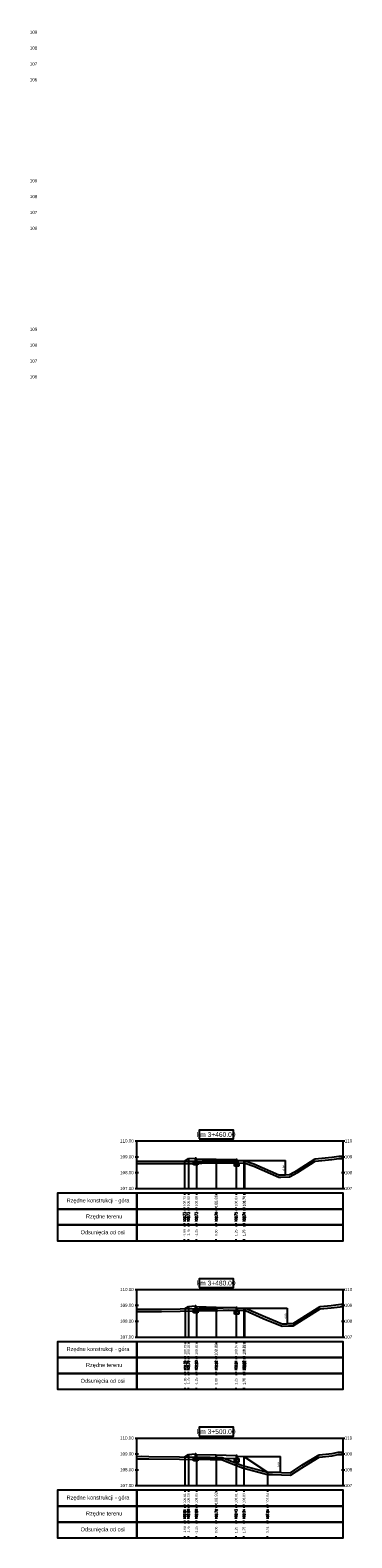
# Model space of a CAD drawing. Extents: x 7537626 to 7538805, y 5722894 to 5725486.
# Tile 76 of 90: x 7538602 to 7538622, y 5725386 to 5725481. Entities that reach past the tile are written whole.
import ezdxf

# ---------------------------------------------------------------- set-up
doc = ezdxf.new("R2010")
doc.units = 0
doc.header["$PDMODE"] = 35
doc.header["$PDSIZE"] = 0.3
for name, color, linetype in [('C-DROGI-PROFILE', 7, 'Continuous'), ('C-DROGI-PROFILE-ETYKIETY', 7, 'Continuous'), ('C-DROGI-PRZEKROJE-ETYKIETY', 7, 'Continuous'), ('C-POPRZECZKA-przekrój', 2, 'Continuous'), ('C-POPRZECZKA-widok', 1, 'Continuous')]:
    doc.layers.add(name, color=color, linetype=linetype)
for name, color, linetype, true_color in [('C-humus', 7, 'Continuous', 0x003df5), ('C-Teren', 7, 'Continuous', 0x005716), ('poprzeczki', 7, 'Continuous', 0x0000d6)]:
    doc.layers.add(name, color=color, linetype=linetype, true_color=true_color)
doc.styles.add('2mm08', font='arial.ttf', dxfattribs={"width": 0.8})
doc.styles.add('opis_50', font='arial.ttf', dxfattribs={"height": 0.125})
doc.styles.get("Standard").update_dxf_attribs({"font": 'arial.ttf'})
doc.dimstyles.new('OPIS_50', dxfattribs={"dimscale": 0.5, "dimtxt": 0.125, "dimasz": 0.25, "dimexe": 0.1, "dimexo": 0.15, "dimgap": 0.1, "dimtad": 1, "dimzin": 0, "dimtxsty": 'opis_50', "dimblk": 'ARCHTICK', "dimcen": 0.15, "dimdle": 0.1, "dimaunit": 2, "dimadec": 4, "dimazin": 0, "dimtfac": 1, "dimtmove": 0, "dimatfit": 3, "dimfxl": 1, "dimarcsym": 0})

# ---------------------------------------------------------------- blocks, each defined once
blk = doc.blocks.new('_ArchTick')
at = {"color": 0, "linetype": 'ByBlock', "const_width": 0.15}
blk.add_lwpolyline([(-0.5, -0.5), (0.5, 0.5)], dxfattribs=at)
blk = doc.blocks.new('*D170')
at = {"layer": 'Defpoints', "color": 0, "transparency": 16777216}
for p in [(7538615.068, 5725409.818), (7538617.273, 5725408.927), (7538617.672, 5725408.927)]:
    blk.add_point(p, dxfattribs=at)
at = {"layer": 'poprzeczki', "color": 0, "lineweight": -2, "transparency": 16777216}
for p, q in [((7538615.083, 5725409.818), (7538617.682, 5725409.818)), ((7538617.672, 5725409.828), (7538617.672, 5725408.917)), ((7538617.288, 5725408.927), (7538617.682, 5725408.927))]:
    blk.add_line(p, q, dxfattribs=at)
at = {"layer": 'poprzeczki', "color": 0, "lineweight": -2, "transparency": 16777216, "xscale": 0.025, "yscale": 0.025, "zscale": 0.025}
for p, rotation in [((7538617.672, 5725409.818), 90), ((7538617.672, 5725408.927), 270)]:
    blk.add_blockref('_ArchTick', p, dxfattribs=dict(at, rotation=rotation))
at = {"layer": 'poprzeczki', "color": 0, "transparency": 16777216, "insert": (7538617.587, 5725409.372), "char_height": 0.125, "attachment_point": 5, "rotation": 90, "style": 'opis_50'}
blk.add_mtext('0,89', dxfattribs=at)
blk = doc.blocks.new('*D171')
at = {"layer": 'Defpoints', "color": 0, "transparency": 16777216}
for p in [(7538615.161, 5725400.502), (7538617.481, 5725399.523), (7538617.78, 5725399.523)]:
    blk.add_point(p, dxfattribs=at)
at = {"layer": 'poprzeczki', "color": 0, "lineweight": -2, "transparency": 16777216}
for p, q in [((7538615.176, 5725400.502), (7538617.79, 5725400.502)), ((7538617.78, 5725400.512), (7538617.78, 5725399.513)), ((7538617.496, 5725399.523), (7538617.79, 5725399.523))]:
    blk.add_line(p, q, dxfattribs=at)
at = {"layer": 'poprzeczki', "color": 0, "lineweight": -2, "transparency": 16777216, "xscale": 0.025, "yscale": 0.025, "zscale": 0.025}
for p, rotation in [((7538617.78, 5725400.502), 90), ((7538617.78, 5725399.523), 270)]:
    blk.add_blockref('_ArchTick', p, dxfattribs=dict(at, rotation=rotation))
at = {"layer": 'poprzeczki', "color": 0, "transparency": 16777216, "insert": (7538617.695, 5725400.012), "char_height": 0.125, "attachment_point": 5, "rotation": 90, "style": 'opis_50'}
blk.add_mtext('0,98', dxfattribs=at)
blk = doc.blocks.new('*D172')
at = {"layer": 'Defpoints', "color": 0, "transparency": 16777216}
for p in [(7538615.068, 5725391.143), (7538616.557, 5725390.15), (7538617.357, 5725390.15)]:
    blk.add_point(p, dxfattribs=at)
at = {"layer": 'poprzeczki', "color": 0, "lineweight": -2, "transparency": 16777216}
for p, q in [((7538615.083, 5725391.143), (7538617.367, 5725391.143)), ((7538617.357, 5725391.153), (7538617.357, 5725390.14)), ((7538616.572, 5725390.15), (7538617.367, 5725390.15))]:
    blk.add_line(p, q, dxfattribs=at)
at = {"layer": 'poprzeczki', "color": 0, "lineweight": -2, "transparency": 16777216, "xscale": 0.025, "yscale": 0.025, "zscale": 0.025}
for p, rotation in [((7538617.357, 5725391.143), 90), ((7538617.357, 5725390.15), 270)]:
    blk.add_blockref('_ArchTick', p, dxfattribs=dict(at, rotation=rotation))
at = {"layer": 'poprzeczki', "color": 0, "transparency": 16777216, "insert": (7538617.271, 5725390.647), "char_height": 0.125, "attachment_point": 5, "rotation": 90, "style": 'opis_50'}
blk.add_mtext('0,99', dxfattribs=at)

msp = doc.modelspace()

# ---------------------------------------------------------------- linework, layer by layer
at = {"layer": 'C-DROGI-PROFILE', "color": 7, "linetype": 'Continuous', "lineweight": -3}
for p, q in [((7538611.327, 5725407.761), (7538611.327, 5725407.661)), ((7538611.568, 5725407.761), (7538611.568, 5725407.661)), ((7538612.068, 5725407.761), (7538612.068, 5725407.661)), ((7538613.318, 5725407.761), (7538613.318, 5725407.661)), ((7538614.568, 5725407.761), (7538614.568, 5725407.661)), ((7538615.068, 5725407.761), (7538615.068, 5725407.661)), ((7538615.091, 5725407.761), (7538615.091, 5725407.661)), ((7538611.327, 5725406.761), (7538611.327, 5725406.861)), ((7538611.327, 5725406.761), (7538611.327, 5725406.661)), ((7538611.568, 5725406.761), (7538611.568, 5725406.861)), ((7538611.568, 5725406.761), (7538611.568, 5725406.661)), ((7538612.068, 5725406.761), (7538612.068, 5725406.861)), ((7538612.068, 5725406.761), (7538612.068, 5725406.661)), ((7538613.318, 5725406.761), (7538613.318, 5725406.861)), ((7538613.318, 5725406.761), (7538613.318, 5725406.661)), ((7538614.568, 5725406.761), (7538614.568, 5725406.861)), ((7538614.568, 5725406.761), (7538614.568, 5725406.661)), ((7538615.068, 5725406.761), (7538615.068, 5725406.861)), ((7538615.068, 5725406.761), (7538615.068, 5725406.661)), ((7538615.091, 5725406.761), (7538615.091, 5725406.861)), ((7538615.091, 5725406.761), (7538615.091, 5725406.661)), ((7538611.327, 5725405.761), (7538611.327, 5725405.861)), ((7538611.327, 5725405.761), (7538611.327, 5725405.661)), ((7538611.568, 5725405.761), (7538611.568, 5725405.861)), ((7538611.568, 5725405.761), (7538611.568, 5725405.661)), ((7538612.068, 5725405.761), (7538612.068, 5725405.861)), ((7538612.068, 5725405.761), (7538612.068, 5725405.661)), ((7538613.318, 5725405.761), (7538613.318, 5725405.861)), ((7538613.318, 5725405.761), (7538613.318, 5725405.661)), ((7538614.568, 5725405.761), (7538614.568, 5725405.861)), ((7538614.568, 5725405.761), (7538614.568, 5725405.661)), ((7538615.068, 5725405.761), (7538615.068, 5725405.861)), ((7538615.068, 5725405.761), (7538615.068, 5725405.661)), ((7538615.091, 5725405.761), (7538615.091, 5725405.861)), ((7538615.091, 5725405.761), (7538615.091, 5725405.661)), ((7538611.327, 5725404.761), (7538611.327, 5725404.861)), ((7538611.568, 5725404.761), (7538611.568, 5725404.861)), ((7538612.068, 5725404.761), (7538612.068, 5725404.861)), ((7538613.318, 5725404.761), (7538613.318, 5725404.861)), ((7538614.568, 5725404.761), (7538614.568, 5725404.861)), ((7538615.068, 5725404.761), (7538615.068, 5725404.861)), ((7538615.091, 5725404.761), (7538615.091, 5725404.861)), ((7538611.367, 5725398.386), (7538611.367, 5725398.286)), ((7538611.568, 5725398.386), (7538611.568, 5725398.286)), ((7538612.068, 5725398.386), (7538612.068, 5725398.286)), ((7538613.318, 5725398.386), (7538613.318, 5725398.286)), ((7538614.568, 5725398.386), (7538614.568, 5725398.286)), ((7538615.068, 5725398.386), (7538615.068, 5725398.286)), ((7538615.103, 5725398.386), (7538615.103, 5725398.286)), ((7538611.367, 5725397.386), (7538611.367, 5725397.486)), ((7538611.367, 5725397.386), (7538611.367, 5725397.286)), ((7538611.568, 5725397.386), (7538611.568, 5725397.486)), ((7538611.568, 5725397.386), (7538611.568, 5725397.286)), ((7538612.068, 5725397.386), (7538612.068, 5725397.486)), ((7538612.068, 5725397.386), (7538612.068, 5725397.286)), ((7538613.318, 5725397.386), (7538613.318, 5725397.486)), ((7538613.318, 5725397.386), (7538613.318, 5725397.286)), ((7538614.568, 5725397.386), (7538614.568, 5725397.486)), ((7538614.568, 5725397.386), (7538614.568, 5725397.286)), ((7538615.068, 5725397.386), (7538615.068, 5725397.486)), ((7538615.068, 5725397.386), (7538615.068, 5725397.286)), ((7538615.103, 5725397.386), (7538615.103, 5725397.486)), ((7538615.103, 5725397.386), (7538615.103, 5725397.286)), ((7538611.367, 5725396.386), (7538611.367, 5725396.486)), ((7538611.367, 5725396.386), (7538611.367, 5725396.286)), ((7538611.568, 5725396.386), (7538611.568, 5725396.486)), ((7538611.568, 5725396.386), (7538611.568, 5725396.286)), ((7538612.068, 5725396.386), (7538612.068, 5725396.486)), ((7538612.068, 5725396.386), (7538612.068, 5725396.286)), ((7538613.318, 5725396.386), (7538613.318, 5725396.486)), ((7538613.318, 5725396.386), (7538613.318, 5725396.286)), ((7538614.568, 5725396.386), (7538614.568, 5725396.486)), ((7538614.568, 5725396.386), (7538614.568, 5725396.286)), ((7538615.068, 5725396.386), (7538615.068, 5725396.486)), ((7538615.068, 5725396.386), (7538615.068, 5725396.286)), ((7538615.103, 5725396.386), (7538615.103, 5725396.486)), ((7538615.103, 5725396.386), (7538615.103, 5725396.286)), ((7538611.367, 5725395.386), (7538611.367, 5725395.486)), ((7538611.568, 5725395.386), (7538611.568, 5725395.486)), ((7538612.068, 5725395.386), (7538612.068, 5725395.486)), ((7538613.318, 5725395.386), (7538613.318, 5725395.486)), ((7538614.568, 5725395.386), (7538614.568, 5725395.486)), ((7538615.068, 5725395.386), (7538615.068, 5725395.486)), ((7538615.103, 5725395.386), (7538615.103, 5725395.486)), ((7538611.335, 5725389.011), (7538611.335, 5725388.911)), ((7538611.568, 5725389.011), (7538611.568, 5725388.911)), ((7538612.068, 5725389.011), (7538612.068, 5725388.911)), ((7538613.318, 5725389.011), (7538613.318, 5725388.911)), ((7538614.568, 5725389.011), (7538614.568, 5725388.911)), ((7538615.068, 5725389.011), (7538615.068, 5725388.911)), ((7538616.557, 5725389.011), (7538616.557, 5725388.911)), ((7538611.335, 5725388.011), (7538611.335, 5725388.111)), ((7538611.335, 5725388.011), (7538611.335, 5725387.911)), ((7538611.568, 5725388.011), (7538611.568, 5725388.111)), ((7538611.568, 5725388.011), (7538611.568, 5725387.911)), ((7538612.068, 5725388.011), (7538612.068, 5725388.111)), ((7538612.068, 5725388.011), (7538612.068, 5725387.911)), ((7538613.318, 5725388.011), (7538613.318, 5725388.111)), ((7538613.318, 5725388.011), (7538613.318, 5725387.911)), ((7538614.568, 5725388.011), (7538614.568, 5725388.111)), ((7538614.568, 5725388.011), (7538614.568, 5725387.911)), ((7538615.068, 5725388.011), (7538615.068, 5725388.111)), ((7538615.068, 5725388.011), (7538615.068, 5725387.911)), ((7538616.557, 5725388.011), (7538616.557, 5725388.111)), ((7538616.557, 5725388.011), (7538616.557, 5725387.911)), ((7538611.335, 5725387.011), (7538611.335, 5725387.111)), ((7538611.335, 5725387.011), (7538611.335, 5725386.911)), ((7538611.568, 5725387.011), (7538611.568, 5725387.111)), ((7538611.568, 5725387.011), (7538611.568, 5725386.911)), ((7538612.068, 5725387.011), (7538612.068, 5725387.111)), ((7538612.068, 5725387.011), (7538612.068, 5725386.911)), ((7538613.318, 5725387.011), (7538613.318, 5725387.111)), ((7538613.318, 5725387.011), (7538613.318, 5725386.911)), ((7538614.568, 5725387.011), (7538614.568, 5725387.111)), ((7538614.568, 5725387.011), (7538614.568, 5725386.911)), ((7538615.068, 5725387.011), (7538615.068, 5725387.111)), ((7538615.068, 5725387.011), (7538615.068, 5725386.911)), ((7538616.557, 5725387.011), (7538616.557, 5725387.111)), ((7538616.557, 5725387.011), (7538616.557, 5725386.911)), ((7538611.335, 5725386.011), (7538611.335, 5725386.111)), ((7538611.568, 5725386.011), (7538611.568, 5725386.111)), ((7538612.068, 5725386.011), (7538612.068, 5725386.111)), ((7538613.318, 5725386.011), (7538613.318, 5725386.111)), ((7538614.568, 5725386.011), (7538614.568, 5725386.111)), ((7538615.068, 5725386.011), (7538615.068, 5725386.111)), ((7538616.557, 5725386.011), (7538616.557, 5725386.111))]:
    msp.add_line(p, q, dxfattribs=at)
at = {"layer": 'C-DROGI-PROFILE', "color": 1, "linetype": 'Continuous', "lineweight": -3}
for points in [[(7538608.318, 5725406.761), (7538608.318, 5725407.761), (7538603.318, 5725407.761), (7538603.318, 5725406.761)], [(7538608.318, 5725406.761), (7538621.318, 5725406.761), (7538621.318, 5725407.761), (7538608.318, 5725407.761)], [(7538608.318, 5725405.761), (7538608.318, 5725406.761), (7538603.318, 5725406.761), (7538603.318, 5725405.761)], [(7538608.318, 5725405.761), (7538621.318, 5725405.761), (7538621.318, 5725406.761), (7538608.318, 5725406.761)], [(7538608.318, 5725404.761), (7538608.318, 5725405.761), (7538603.318, 5725405.761), (7538603.318, 5725404.761)], [(7538608.318, 5725404.761), (7538621.318, 5725404.761), (7538621.318, 5725405.761), (7538608.318, 5725405.761)], [(7538608.318, 5725397.386), (7538608.318, 5725398.386), (7538603.318, 5725398.386), (7538603.318, 5725397.386)], [(7538608.318, 5725397.386), (7538621.318, 5725397.386), (7538621.318, 5725398.386), (7538608.318, 5725398.386)], [(7538608.318, 5725396.386), (7538608.318, 5725397.386), (7538603.318, 5725397.386), (7538603.318, 5725396.386)], [(7538608.318, 5725396.386), (7538621.318, 5725396.386), (7538621.318, 5725397.386), (7538608.318, 5725397.386)], [(7538608.318, 5725395.386), (7538608.318, 5725396.386), (7538603.318, 5725396.386), (7538603.318, 5725395.386)], [(7538608.318, 5725395.386), (7538621.318, 5725395.386), (7538621.318, 5725396.386), (7538608.318, 5725396.386)], [(7538608.318, 5725388.011), (7538608.318, 5725389.011), (7538603.318, 5725389.011), (7538603.318, 5725388.011)], [(7538608.318, 5725388.011), (7538621.318, 5725388.011), (7538621.318, 5725389.011), (7538608.318, 5725389.011)], [(7538608.318, 5725387.011), (7538608.318, 5725388.011), (7538603.318, 5725388.011), (7538603.318, 5725387.011)], [(7538608.318, 5725387.011), (7538621.318, 5725387.011), (7538621.318, 5725388.011), (7538608.318, 5725388.011)], [(7538608.318, 5725386.011), (7538608.318, 5725387.011), (7538603.318, 5725387.011), (7538603.318, 5725386.011)], [(7538608.318, 5725386.011), (7538621.318, 5725386.011), (7538621.318, 5725387.011), (7538608.318, 5725387.011)]]:
    msp.add_3dface(points, dxfattribs=at)
at = {"layer": 'C-DROGI-PRZEKROJE-ETYKIETY', "color": 1, "linetype": 'Continuous', "lineweight": -3}
for p, q in [((7538611.327, 5725409.787), (7538611.327, 5725408.061)), ((7538611.568, 5725409.948), (7538611.568, 5725408.061)), ((7538612.068, 5725409.941), (7538612.068, 5725408.061)), ((7538613.318, 5725409.916), (7538613.318, 5725408.061)), ((7538614.568, 5725409.891), (7538614.568, 5725408.061)), ((7538615.068, 5725409.818), (7538615.068, 5725408.061)), ((7538615.091, 5725409.803), (7538615.091, 5725408.061)), ((7538611.367, 5725400.477), (7538611.367, 5725398.686)), ((7538611.568, 5725400.61), (7538611.568, 5725398.686)), ((7538612.068, 5725400.604), (7538612.068, 5725398.686)), ((7538613.318, 5725400.579), (7538613.318, 5725398.686)), ((7538614.568, 5725400.554), (7538614.568, 5725398.686)), ((7538615.068, 5725400.48), (7538615.068, 5725398.686)), ((7538615.103, 5725400.504), (7538615.103, 5725398.686)), ((7538611.568, 5725391.273), (7538611.568, 5725389.311)), ((7538612.068, 5725391.266), (7538612.068, 5725389.311)), ((7538613.318, 5725391.241), (7538613.318, 5725389.311)), ((7538611.335, 5725391.117), (7538611.335, 5725389.311)), ((7538614.568, 5725391.216), (7538614.568, 5725389.311)), ((7538615.068, 5725391.143), (7538615.068, 5725389.311)), ((7538616.557, 5725390.15), (7538616.557, 5725389.311))]:
    msp.add_line(p, q, dxfattribs=at)
at = {"layer": 'C-humus'}
for p, q in [((7538608.318, 5725409.639), (7538608.42, 5725409.635)), ((7538608.42, 5725409.635), (7538611.934, 5725409.638)), ((7538611.934, 5725409.638), (7538612.925, 5725409.677)), ((7538612.925, 5725409.677), (7538615.14, 5725409.652)), ((7538615.14, 5725409.652), (7538615.685, 5725409.473)), ((7538615.685, 5725409.473), (7538617.273, 5725408.777)), ((7538618.442, 5725409.068), (7538619.548, 5725409.774)), ((7538619.548, 5725409.774), (7538620.603, 5725409.897)), ((7538620.603, 5725409.897), (7538621.043, 5725409.952)), ((7538621.043, 5725409.952), (7538621.318, 5725409.956)), ((7538617.273, 5725408.777), (7538617.396, 5725408.777)), ((7538617.396, 5725408.777), (7538617.945, 5725408.799)), ((7538617.945, 5725408.799), (7538618.442, 5725409.068)), ((7538608.318, 5725400.301), (7538609.872, 5725400.301)), ((7538609.872, 5725400.301), (7538613.429, 5725400.362)), ((7538613.429, 5725400.362), (7538614.097, 5725400.393)), ((7538614.097, 5725400.393), (7538615.161, 5725400.352)), ((7538615.161, 5725400.352), (7538616.276, 5725399.865)), ((7538616.276, 5725399.865), (7538617.481, 5725399.373)), ((7538618.158, 5725399.394), (7538618.954, 5725399.901)), ((7538618.954, 5725399.901), (7538619.862, 5725400.455)), ((7538619.862, 5725400.455), (7538620.556, 5725400.532)), ((7538620.556, 5725400.532), (7538621.308, 5725400.62)), ((7538621.308, 5725400.62), (7538621.318, 5725400.621)), ((7538617.481, 5725399.373), (7538617.873, 5725399.389)), ((7538617.873, 5725399.389), (7538618.158, 5725399.394)), ((7538620.616, 5725391.193), (7538620.991, 5725391.267)), ((7538620.991, 5725391.267), (7538621.276, 5725391.276)), ((7538621.276, 5725391.276), (7538621.318, 5725391.277)), ((7538608.318, 5725391), (7538608.634, 5725391.006)), ((7538608.634, 5725391.006), (7538609.077, 5725390.995)), ((7538609.077, 5725390.995), (7538612.937, 5725390.947)), ((7538612.937, 5725390.947), (7538613.697, 5725390.941)), ((7538613.697, 5725390.941), (7538614.984, 5725390.422)), ((7538614.984, 5725390.422), (7538616.539, 5725390)), ((7538617.991, 5725389.96), (7538618.714, 5725390.439)), ((7538618.714, 5725390.439), (7538619.803, 5725391.103)), ((7538619.803, 5725391.103), (7538620.616, 5725391.193)), ((7538616.539, 5725390), (7538616.857, 5725390.006)), ((7538616.857, 5725390.006), (7538617.991, 5725389.96))]:
    msp.add_line(p, q, dxfattribs=at)
at = {"layer": 'C-POPRZECZKA-przekrój', "color": 2, "linetype": 'Continuous', "lineweight": -3}
for p, q in [((7538611.327, 5725409.787), (7538611.568, 5725409.948)), ((7538611.568, 5725409.948), (7538611.988, 5725409.981)), ((7538611.888, 5725409.551), (7538611.888, 5725409.781)), ((7538611.888, 5725409.781), (7538611.988, 5725409.781)), ((7538612.168, 5725409.551), (7538611.888, 5725409.551)), ((7538612.028, 5725409.981), (7538611.988, 5725409.981)), ((7538611.988, 5725409.981), (7538611.988, 5725409.651)), ((7538611.988, 5725409.781), (7538611.988, 5725409.681)), ((7538611.988, 5725409.681), (7538612.068, 5725409.681)), ((7538611.988, 5725409.651), (7538612.068, 5725409.651)), ((7538612.033, 5725409.981), (7538612.028, 5725409.981)), ((7538612.042, 5725409.979), (7538612.033, 5725409.981)), ((7538612.05, 5725409.974), (7538612.042, 5725409.979)), ((7538612.056, 5725409.969), (7538612.05, 5725409.974)), ((7538612.061, 5725409.964), (7538612.056, 5725409.969)), ((7538612.065, 5725409.957), (7538612.061, 5725409.964)), ((7538612.067, 5725409.949), (7538612.065, 5725409.957)), ((7538612.068, 5725409.941), (7538612.067, 5725409.949)), ((7538612.068, 5725409.941), (7538613.318, 5725409.916)), ((7538612.068, 5725409.941), (7538612.069, 5725409.741)), ((7538612.068, 5725409.651), (7538612.068, 5725409.941)), ((7538612.068, 5725409.941), (7538612.068, 5725409.781)), ((7538612.068, 5725409.781), (7538612.168, 5725409.781)), ((7538612.069, 5725409.741), (7538613.318, 5725409.716)), ((7538612.168, 5725409.781), (7538612.168, 5725409.551)), ((7538613.318, 5725409.716), (7538613.318, 5725409.916)), ((7538613.318, 5725409.916), (7538614.568, 5725409.891)), ((7538613.318, 5725409.716), (7538614.567, 5725409.691)), ((7538614.468, 5725409.461), (7538614.468, 5725409.691)), ((7538614.468, 5725409.691), (7538614.568, 5725409.691)), ((7538614.748, 5725409.461), (7538614.468, 5725409.461)), ((7538614.568, 5725409.891), (7538614.567, 5725409.691)), ((7538614.608, 5725409.891), (7538614.568, 5725409.891)), ((7538614.568, 5725409.891), (7538614.568, 5725409.561)), ((7538614.568, 5725409.691), (7538614.568, 5725409.591)), ((7538614.568, 5725409.591), (7538614.648, 5725409.591)), ((7538614.568, 5725409.561), (7538614.648, 5725409.561)), ((7538614.613, 5725409.891), (7538614.608, 5725409.891)), ((7538614.622, 5725409.889), (7538614.613, 5725409.891)), ((7538614.63, 5725409.884), (7538614.622, 5725409.889)), ((7538614.636, 5725409.879), (7538614.63, 5725409.884)), ((7538614.641, 5725409.874), (7538614.636, 5725409.879)), ((7538614.645, 5725409.867), (7538614.641, 5725409.874)), ((7538614.647, 5725409.859), (7538614.645, 5725409.867)), ((7538614.648, 5725409.851), (7538614.647, 5725409.859)), ((7538614.648, 5725409.561), (7538614.648, 5725409.851)), ((7538614.648, 5725409.851), (7538614.648, 5725409.691)), ((7538614.648, 5725409.851), (7538615.068, 5725409.818)), ((7538614.648, 5725409.691), (7538614.748, 5725409.691)), ((7538614.748, 5725409.691), (7538614.748, 5725409.461)), ((7538615.068, 5725409.818), (7538615.091, 5725409.803)), ((7538611.367, 5725400.477), (7538611.568, 5725400.61)), ((7538611.568, 5725400.61), (7538611.988, 5725400.644)), ((7538611.888, 5725400.214), (7538611.888, 5725400.444)), ((7538611.888, 5725400.444), (7538611.988, 5725400.444)), ((7538612.168, 5725400.214), (7538611.888, 5725400.214)), ((7538612.028, 5725400.644), (7538611.988, 5725400.644)), ((7538611.988, 5725400.644), (7538611.988, 5725400.314)), ((7538611.988, 5725400.444), (7538611.988, 5725400.344)), ((7538611.988, 5725400.344), (7538612.068, 5725400.344)), ((7538611.988, 5725400.314), (7538612.068, 5725400.314)), ((7538612.033, 5725400.643), (7538612.028, 5725400.644)), ((7538612.042, 5725400.641), (7538612.033, 5725400.643)), ((7538612.05, 5725400.637), (7538612.042, 5725400.641)), ((7538612.056, 5725400.632), (7538612.05, 5725400.637)), ((7538612.061, 5725400.627), (7538612.056, 5725400.632)), ((7538612.065, 5725400.619), (7538612.061, 5725400.627)), ((7538612.067, 5725400.611), (7538612.065, 5725400.619)), ((7538612.068, 5725400.604), (7538612.067, 5725400.611)), ((7538612.068, 5725400.604), (7538613.318, 5725400.579)), ((7538612.068, 5725400.604), (7538612.069, 5725400.404)), ((7538612.068, 5725400.314), (7538612.068, 5725400.604)), ((7538612.068, 5725400.604), (7538612.068, 5725400.444)), ((7538612.068, 5725400.444), (7538612.168, 5725400.444)), ((7538612.069, 5725400.404), (7538613.318, 5725400.379)), ((7538612.168, 5725400.444), (7538612.168, 5725400.214)), ((7538613.318, 5725400.379), (7538613.318, 5725400.579)), ((7538613.318, 5725400.579), (7538614.568, 5725400.554)), ((7538613.318, 5725400.379), (7538614.567, 5725400.354)), ((7538614.468, 5725400.124), (7538614.468, 5725400.354)), ((7538614.468, 5725400.354), (7538614.568, 5725400.354)), ((7538614.748, 5725400.124), (7538614.468, 5725400.124)), ((7538614.568, 5725400.554), (7538614.567, 5725400.354)), ((7538614.608, 5725400.554), (7538614.568, 5725400.554)), ((7538614.568, 5725400.554), (7538614.568, 5725400.224)), ((7538614.568, 5725400.354), (7538614.568, 5725400.254)), ((7538614.568, 5725400.254), (7538614.648, 5725400.254)), ((7538614.568, 5725400.224), (7538614.648, 5725400.224)), ((7538614.613, 5725400.553), (7538614.608, 5725400.554)), ((7538614.622, 5725400.551), (7538614.613, 5725400.553)), ((7538614.63, 5725400.547), (7538614.622, 5725400.551)), ((7538614.636, 5725400.542), (7538614.63, 5725400.547)), ((7538614.641, 5725400.537), (7538614.636, 5725400.542)), ((7538614.645, 5725400.529), (7538614.641, 5725400.537)), ((7538614.647, 5725400.521), (7538614.645, 5725400.529)), ((7538614.648, 5725400.514), (7538614.647, 5725400.521)), ((7538614.648, 5725400.224), (7538614.648, 5725400.514)), ((7538614.648, 5725400.514), (7538614.648, 5725400.354)), ((7538614.648, 5725400.514), (7538615.068, 5725400.48)), ((7538614.648, 5725400.354), (7538614.748, 5725400.354)), ((7538614.748, 5725400.354), (7538614.748, 5725400.124)), ((7538615.068, 5725400.48), (7538615.103, 5725400.504)), ((7538611.335, 5725391.117), (7538611.568, 5725391.273)), ((7538611.568, 5725391.273), (7538611.988, 5725391.306)), ((7538612.028, 5725391.306), (7538611.988, 5725391.306)), ((7538611.988, 5725391.306), (7538611.988, 5725390.976)), ((7538612.033, 5725391.306), (7538612.028, 5725391.306)), ((7538612.042, 5725391.304), (7538612.033, 5725391.306)), ((7538612.05, 5725391.3), (7538612.042, 5725391.304)), ((7538612.056, 5725391.295), (7538612.05, 5725391.3)), ((7538612.061, 5725391.289), (7538612.056, 5725391.295)), ((7538612.065, 5725391.282), (7538612.061, 5725391.289)), ((7538612.067, 5725391.274), (7538612.065, 5725391.282)), ((7538612.068, 5725391.266), (7538612.067, 5725391.274)), ((7538612.068, 5725391.266), (7538613.318, 5725391.241)), ((7538612.068, 5725391.266), (7538612.069, 5725391.066)), ((7538612.068, 5725390.976), (7538612.068, 5725391.266)), ((7538612.068, 5725391.266), (7538612.068, 5725391.106)), ((7538613.318, 5725391.041), (7538613.318, 5725391.241)), ((7538613.318, 5725391.241), (7538614.568, 5725391.216)), ((7538611.888, 5725390.876), (7538611.888, 5725391.106)), ((7538611.888, 5725391.106), (7538611.988, 5725391.106)), ((7538612.168, 5725390.876), (7538611.888, 5725390.876)), ((7538611.988, 5725391.106), (7538611.988, 5725391.006)), ((7538611.988, 5725391.006), (7538612.068, 5725391.006)), ((7538611.988, 5725390.976), (7538612.068, 5725390.976)), ((7538612.068, 5725391.106), (7538612.168, 5725391.106)), ((7538612.069, 5725391.066), (7538613.318, 5725391.041)), ((7538612.168, 5725391.106), (7538612.168, 5725390.876)), ((7538613.318, 5725391.041), (7538614.567, 5725391.016)), ((7538614.468, 5725390.786), (7538614.468, 5725391.016)), ((7538614.468, 5725391.016), (7538614.568, 5725391.016)), ((7538614.748, 5725390.786), (7538614.468, 5725390.786)), ((7538614.568, 5725391.216), (7538614.567, 5725391.016)), ((7538614.608, 5725391.216), (7538614.568, 5725391.216)), ((7538614.568, 5725391.216), (7538614.568, 5725390.886)), ((7538614.568, 5725391.016), (7538614.568, 5725390.916)), ((7538614.568, 5725390.916), (7538614.648, 5725390.916)), ((7538614.568, 5725390.886), (7538614.648, 5725390.886)), ((7538614.613, 5725391.216), (7538614.608, 5725391.216)), ((7538614.622, 5725391.214), (7538614.613, 5725391.216)), ((7538614.63, 5725391.21), (7538614.622, 5725391.214)), ((7538614.636, 5725391.205), (7538614.63, 5725391.21)), ((7538614.641, 5725391.199), (7538614.636, 5725391.205)), ((7538614.645, 5725391.192), (7538614.641, 5725391.199)), ((7538614.647, 5725391.184), (7538614.645, 5725391.192)), ((7538614.648, 5725391.176), (7538614.647, 5725391.184)), ((7538614.648, 5725390.886), (7538614.648, 5725391.176)), ((7538614.648, 5725391.176), (7538614.648, 5725391.016)), ((7538614.648, 5725391.176), (7538615.068, 5725391.143)), ((7538614.648, 5725391.016), (7538614.748, 5725391.016)), ((7538614.748, 5725391.016), (7538614.748, 5725390.786)), ((7538615.068, 5725391.143), (7538616.557, 5725390.15))]:
    msp.add_line(p, q, dxfattribs=at)
at = {"layer": 'C-POPRZECZKA-widok', "color": 1, "linetype": 'Continuous', "lineweight": -3}
for p, q in [((7538608.218, 5725411.061), (7538621.418, 5725411.061)), ((7538608.268, 5725410.861), (7538608.368, 5725410.861)), ((7538608.268, 5725410.661), (7538608.368, 5725410.661)), ((7538608.268, 5725410.461), (7538608.368, 5725410.461)), ((7538608.268, 5725410.261), (7538608.368, 5725410.261)), ((7538608.318, 5725408.061), (7538608.318, 5725411.061)), ((7538621.268, 5725410.861), (7538621.368, 5725410.861)), ((7538621.268, 5725410.661), (7538621.368, 5725410.661)), ((7538621.268, 5725410.461), (7538621.368, 5725410.461)), ((7538621.268, 5725410.261), (7538621.368, 5725410.261)), ((7538621.318, 5725408.061), (7538621.318, 5725411.061)), ((7538608.218, 5725410.061), (7538608.418, 5725410.061)), ((7538608.268, 5725410.061), (7538608.368, 5725410.061)), ((7538608.268, 5725409.861), (7538608.368, 5725409.861)), ((7538608.268, 5725409.661), (7538608.368, 5725409.661)), ((7538608.268, 5725409.461), (7538608.368, 5725409.461)), ((7538621.218, 5725410.061), (7538621.418, 5725410.061)), ((7538621.268, 5725410.061), (7538621.368, 5725410.061)), ((7538621.268, 5725409.861), (7538621.368, 5725409.861)), ((7538621.268, 5725409.661), (7538621.368, 5725409.661)), ((7538621.268, 5725409.461), (7538621.368, 5725409.461)), ((7538608.218, 5725409.061), (7538608.418, 5725409.061)), ((7538608.268, 5725409.261), (7538608.368, 5725409.261)), ((7538608.268, 5725409.061), (7538608.368, 5725409.061)), ((7538608.268, 5725408.861), (7538608.368, 5725408.861)), ((7538608.268, 5725408.661), (7538608.368, 5725408.661)), ((7538608.268, 5725408.461), (7538608.368, 5725408.461)), ((7538621.218, 5725409.061), (7538621.418, 5725409.061)), ((7538621.268, 5725409.261), (7538621.368, 5725409.261)), ((7538621.268, 5725409.061), (7538621.368, 5725409.061)), ((7538621.268, 5725408.861), (7538621.368, 5725408.861)), ((7538621.268, 5725408.661), (7538621.368, 5725408.661)), ((7538621.268, 5725408.461), (7538621.368, 5725408.461)), ((7538608.218, 5725408.061), (7538621.418, 5725408.061)), ((7538608.268, 5725408.261), (7538608.368, 5725408.261)), ((7538621.268, 5725408.261), (7538621.368, 5725408.261)), ((7538608.218, 5725401.686), (7538621.418, 5725401.686)), ((7538608.268, 5725401.486), (7538608.368, 5725401.486)), ((7538608.268, 5725401.286), (7538608.368, 5725401.286)), ((7538608.268, 5725401.086), (7538608.368, 5725401.086)), ((7538608.268, 5725400.886), (7538608.368, 5725400.886)), ((7538608.318, 5725398.686), (7538608.318, 5725401.686)), ((7538621.268, 5725401.486), (7538621.368, 5725401.486)), ((7538621.268, 5725401.286), (7538621.368, 5725401.286)), ((7538621.268, 5725401.086), (7538621.368, 5725401.086)), ((7538621.268, 5725400.886), (7538621.368, 5725400.886)), ((7538621.318, 5725398.686), (7538621.318, 5725401.686)), ((7538608.218, 5725400.686), (7538608.418, 5725400.686)), ((7538608.268, 5725400.686), (7538608.368, 5725400.686)), ((7538608.268, 5725400.486), (7538608.368, 5725400.486)), ((7538608.268, 5725400.286), (7538608.368, 5725400.286)), ((7538608.268, 5725400.086), (7538608.368, 5725400.086)), ((7538608.268, 5725399.886), (7538608.368, 5725399.886)), ((7538621.218, 5725400.686), (7538621.418, 5725400.686)), ((7538621.268, 5725400.686), (7538621.368, 5725400.686)), ((7538621.268, 5725400.486), (7538621.368, 5725400.486)), ((7538621.268, 5725400.286), (7538621.368, 5725400.286)), ((7538621.268, 5725400.086), (7538621.368, 5725400.086)), ((7538621.268, 5725399.886), (7538621.368, 5725399.886)), ((7538608.218, 5725399.686), (7538608.418, 5725399.686)), ((7538608.268, 5725399.686), (7538608.368, 5725399.686)), ((7538608.268, 5725399.486), (7538608.368, 5725399.486)), ((7538608.268, 5725399.286), (7538608.368, 5725399.286)), ((7538608.268, 5725399.086), (7538608.368, 5725399.086)), ((7538608.268, 5725398.886), (7538608.368, 5725398.886)), ((7538621.218, 5725399.686), (7538621.418, 5725399.686)), ((7538621.268, 5725399.686), (7538621.368, 5725399.686)), ((7538621.268, 5725399.486), (7538621.368, 5725399.486)), ((7538621.268, 5725399.286), (7538621.368, 5725399.286)), ((7538621.268, 5725399.086), (7538621.368, 5725399.086)), ((7538621.268, 5725398.886), (7538621.368, 5725398.886)), ((7538608.218, 5725398.686), (7538621.418, 5725398.686)), ((7538608.218, 5725392.311), (7538621.418, 5725392.311)), ((7538608.318, 5725389.311), (7538608.318, 5725392.311)), ((7538621.318, 5725389.311), (7538621.318, 5725392.311)), ((7538608.218, 5725391.311), (7538608.418, 5725391.311)), ((7538608.268, 5725392.111), (7538608.368, 5725392.111)), ((7538608.268, 5725391.911), (7538608.368, 5725391.911)), ((7538608.268, 5725391.711), (7538608.368, 5725391.711)), ((7538608.268, 5725391.511), (7538608.368, 5725391.511)), ((7538608.268, 5725391.311), (7538608.368, 5725391.311)), ((7538621.218, 5725391.311), (7538621.418, 5725391.311)), ((7538621.268, 5725392.111), (7538621.368, 5725392.111)), ((7538621.268, 5725391.911), (7538621.368, 5725391.911)), ((7538621.268, 5725391.711), (7538621.368, 5725391.711)), ((7538621.268, 5725391.511), (7538621.368, 5725391.511)), ((7538621.268, 5725391.311), (7538621.368, 5725391.311)), ((7538608.218, 5725390.311), (7538608.418, 5725390.311)), ((7538608.268, 5725391.111), (7538608.368, 5725391.111)), ((7538608.268, 5725390.911), (7538608.368, 5725390.911)), ((7538608.268, 5725390.711), (7538608.368, 5725390.711)), ((7538608.268, 5725390.511), (7538608.368, 5725390.511)), ((7538608.268, 5725390.311), (7538608.368, 5725390.311)), ((7538621.218, 5725390.311), (7538621.418, 5725390.311)), ((7538621.268, 5725391.111), (7538621.368, 5725391.111)), ((7538621.268, 5725390.911), (7538621.368, 5725390.911)), ((7538621.268, 5725390.711), (7538621.368, 5725390.711)), ((7538621.268, 5725390.511), (7538621.368, 5725390.511)), ((7538621.268, 5725390.311), (7538621.368, 5725390.311)), ((7538608.268, 5725390.111), (7538608.368, 5725390.111)), ((7538608.268, 5725389.911), (7538608.368, 5725389.911)), ((7538608.268, 5725389.711), (7538608.368, 5725389.711)), ((7538608.268, 5725389.511), (7538608.368, 5725389.511)), ((7538621.268, 5725390.111), (7538621.368, 5725390.111)), ((7538621.268, 5725389.911), (7538621.368, 5725389.911)), ((7538621.268, 5725389.711), (7538621.368, 5725389.711)), ((7538621.268, 5725389.511), (7538621.368, 5725389.511)), ((7538608.218, 5725389.311), (7538621.418, 5725389.311))]:
    msp.add_line(p, q, dxfattribs=at)
at = {"layer": 'C-POPRZECZKA-widok', "color": 3, "linetype": 'Continuous', "lineweight": -3}
for points in [[(7538612.238, 5725411.186), (7538614.398, 5725411.186), (7538614.398, 5725411.743), (7538612.238, 5725411.743)], [(7538612.238, 5725401.811), (7538614.398, 5725401.811), (7538614.398, 5725402.368), (7538612.238, 5725402.368)], [(7538612.238, 5725392.436), (7538614.398, 5725392.436), (7538614.398, 5725392.993), (7538612.238, 5725392.993)]]:
    msp.add_3dface(points, dxfattribs=at)
at = {"layer": 'C-Teren'}
for p, q in [((7538608.318, 5725409.789), (7538608.42, 5725409.785)), ((7538608.42, 5725409.785), (7538611.934, 5725409.788)), ((7538611.934, 5725409.788), (7538612.925, 5725409.827)), ((7538612.925, 5725409.827), (7538615.14, 5725409.802)), ((7538615.14, 5725409.802), (7538615.685, 5725409.623)), ((7538615.685, 5725409.623), (7538617.273, 5725408.927)), ((7538618.442, 5725409.218), (7538619.548, 5725409.924)), ((7538619.548, 5725409.924), (7538620.603, 5725410.047)), ((7538620.603, 5725410.047), (7538621.043, 5725410.102)), ((7538621.043, 5725410.102), (7538621.318, 5725410.106)), ((7538617.273, 5725408.927), (7538617.396, 5725408.927)), ((7538617.396, 5725408.927), (7538617.945, 5725408.949)), ((7538617.945, 5725408.949), (7538618.442, 5725409.218)), ((7538620.556, 5725400.682), (7538621.308, 5725400.77)), ((7538621.308, 5725400.77), (7538621.318, 5725400.771)), ((7538608.318, 5725400.451), (7538609.872, 5725400.451)), ((7538609.872, 5725400.451), (7538613.429, 5725400.512)), ((7538613.429, 5725400.512), (7538614.097, 5725400.543)), ((7538614.097, 5725400.543), (7538615.161, 5725400.502)), ((7538615.161, 5725400.502), (7538616.276, 5725400.015)), ((7538616.276, 5725400.015), (7538617.481, 5725399.523)), ((7538618.158, 5725399.544), (7538618.954, 5725400.051)), ((7538618.954, 5725400.051), (7538619.862, 5725400.605)), ((7538619.862, 5725400.605), (7538620.556, 5725400.682)), ((7538617.481, 5725399.523), (7538617.873, 5725399.539)), ((7538617.873, 5725399.539), (7538618.158, 5725399.544)), ((7538618.714, 5725390.589), (7538619.803, 5725391.253)), ((7538619.803, 5725391.253), (7538620.616, 5725391.343)), ((7538620.616, 5725391.343), (7538620.991, 5725391.417)), ((7538620.991, 5725391.417), (7538621.276, 5725391.426)), ((7538621.276, 5725391.426), (7538621.318, 5725391.427)), ((7538608.318, 5725391.15), (7538608.634, 5725391.156)), ((7538608.634, 5725391.156), (7538609.077, 5725391.145)), ((7538609.077, 5725391.145), (7538612.937, 5725391.097)), ((7538612.937, 5725391.097), (7538613.697, 5725391.091)), ((7538613.697, 5725391.091), (7538614.984, 5725390.572)), ((7538614.984, 5725390.572), (7538616.539, 5725390.15)), ((7538617.991, 5725390.11), (7538618.714, 5725390.589)), ((7538616.539, 5725390.15), (7538616.857, 5725390.156)), ((7538616.857, 5725390.156), (7538617.991, 5725390.11))]:
    msp.add_line(p, q, dxfattribs=at)

# ---------------------------------------------------------------- texts
at = {"layer": 'C-DROGI-PROFILE', "color": 2}
for s, p in [('Rzędne konstrukcji - góra', (7538603.893, 5725407.178)), ('Rzędne terenu', (7538605.113, 5725406.172)), ('Odsunięcia od osi', (7538604.774, 5725405.172)), ('Rzędne konstrukcji - góra', (7538603.893, 5725397.803)), ('Rzędne terenu', (7538605.113, 5725396.797)), ('Odsunięcia od osi', (7538604.774, 5725395.797)), ('Rzędne konstrukcji - góra', (7538603.893, 5725388.428)), ('Rzędne terenu', (7538605.113, 5725387.422)), ('Odsunięcia od osi', (7538604.774, 5725386.422))]:
    msp.add_text(s, height=0.25, dxfattribs=at).set_placement(p)
at = {"layer": 'C-DROGI-PROFILE-ETYKIETY', "color": 1, "linetype": 'Continuous', "lineweight": -3, "attachment_point": 5, "rotation": 90, "style": '2mm08'}
for s, insert, char_height in [('108.73', (7538611.327, 5725407.261), 0.15), ('108.89', (7538611.568, 5725407.261), 0.15), ('108.88', (7538612.068, 5725407.261), 0.15), ('108.86', (7538613.318, 5725407.261), 0.18), ('108.83', (7538614.568, 5725407.261), 0.15), ('108.76', (7538615.068, 5725407.261), 0.15), ('108.74', (7538615.091, 5725407.261), 0.15), ('{\\Fsimplex.shx|c238;108.73}', (7538611.327, 5725406.261), 0.15), ('{\\Fsimplex.shx|c238;108.73}', (7538611.568, 5725406.261), 0.15), ('{\\Fsimplex.shx|c238;108.73}', (7538612.068, 5725406.261), 0.15), ('{\\Fsimplex.shx|c238;108.76}', (7538613.318, 5725406.261), 0.15), ('{\\Fsimplex.shx|c238;108.75}', (7538614.568, 5725406.261), 0.15), ('{\\Fsimplex.shx|c238;108.74}', (7538615.068, 5725406.261), 0.15), ('{\\Fsimplex.shx|c238;108.74}', (7538615.091, 5725406.261), 0.15), ('-1.99', (7538611.327, 5725405.261), 0.15), ('-1.75', (7538611.568, 5725405.261), 0.15), ('-1.25', (7538612.068, 5725405.261), 0.15), ('0.00', (7538613.318, 5725405.261), 0.15), ('1.25', (7538614.568, 5725405.261), 0.15), ('1.75', (7538615.068, 5725405.261), 0.15), ('1.77', (7538615.091, 5725405.261), 0.15), ('108.79', (7538611.367, 5725397.886), 0.15), ('108.92', (7538611.568, 5725397.886), 0.15), ('108.92', (7538612.068, 5725397.886), 0.15), ('108.89', (7538613.318, 5725397.886), 0.18), ('108.87', (7538614.568, 5725397.886), 0.15), ('108.79', (7538615.068, 5725397.886), 0.15), ('108.82', (7538615.103, 5725397.886), 0.15), ('{\\Fsimplex.shx|c238;108.79}', (7538611.367, 5725396.886), 0.15), ('{\\Fsimplex.shx|c238;108.79}', (7538611.568, 5725396.886), 0.15), ('{\\Fsimplex.shx|c238;108.80}', (7538612.068, 5725396.886), 0.15), ('{\\Fsimplex.shx|c238;108.82}', (7538613.318, 5725396.886), 0.15), ('{\\Fsimplex.shx|c238;108.84}', (7538614.568, 5725396.886), 0.15), ('{\\Fsimplex.shx|c238;108.82}', (7538615.068, 5725396.886), 0.15), ('{\\Fsimplex.shx|c238;108.82}', (7538615.103, 5725396.886), 0.15), ('-1.95', (7538611.367, 5725395.886), 0.15), ('-1.75', (7538611.568, 5725395.886), 0.15), ('-1.25', (7538612.068, 5725395.886), 0.15), ('0.00', (7538613.318, 5725395.886), 0.15), ('1.25', (7538614.568, 5725395.886), 0.15), ('1.75', (7538615.068, 5725395.886), 0.15), ('1.79', (7538615.103, 5725395.886), 0.15), ('108.81', (7538611.335, 5725388.511), 0.15), ('108.96', (7538611.568, 5725388.511), 0.15), ('108.96', (7538612.068, 5725388.511), 0.15), ('108.93', (7538613.318, 5725388.511), 0.18), ('108.91', (7538614.568, 5725388.511), 0.15), ('108.83', (7538615.068, 5725388.511), 0.15), ('107.84', (7538616.557, 5725388.511), 0.15), ('{\\Fsimplex.shx|c238;108.81}', (7538611.335, 5725387.511), 0.15), ('{\\Fsimplex.shx|c238;108.80}', (7538611.568, 5725387.511), 0.15), ('{\\Fsimplex.shx|c238;108.80}', (7538612.068, 5725387.511), 0.15), ('{\\Fsimplex.shx|c238;108.78}', (7538613.318, 5725387.511), 0.15), ('{\\Fsimplex.shx|c238;108.43}', (7538614.568, 5725387.511), 0.15), ('{\\Fsimplex.shx|c238;108.24}', (7538615.068, 5725387.511), 0.15), ('{\\Fsimplex.shx|c238;107.84}', (7538616.557, 5725387.511), 0.15), ('-1.98', (7538611.335, 5725386.511), 0.15), ('-1.75', (7538611.568, 5725386.511), 0.15), ('-1.25', (7538612.068, 5725386.511), 0.15), ('0.00', (7538613.318, 5725386.511), 0.15), ('1.25', (7538614.568, 5725386.511), 0.15), ('1.75', (7538615.068, 5725386.511), 0.15), ('3.24', (7538616.557, 5725386.511), 0.15)]:
    msp.add_mtext(s, dxfattribs=dict(at, insert=insert, char_height=char_height))
at = {"layer": 'C-DROGI-PROFILE-ETYKIETY', "color": 7, "linetype": 'Continuous', "lineweight": -3, "char_height": 0.1, "attachment_point": 5, "rotation": 90, "style": '2mm08'}
for s, insert in [('-5.00', (7538608.318, 5725405.261)), ('8.00', (7538621.318, 5725405.261)), ('-5.00', (7538608.318, 5725395.886)), ('8.00', (7538621.318, 5725395.886)), ('-5.00', (7538608.318, 5725386.511)), ('8.00', (7538621.318, 5725386.511))]:
    msp.add_mtext(s, dxfattribs=dict(at, insert=insert))
at = {"layer": 'C-POPRZECZKA-widok', "color": 1, "linetype": 'Continuous', "lineweight": -3, "char_height": 0.2, "attachment_point": 4}
for s, insert in [('109', (7538601.575, 5725481.036)), ('108', (7538601.575, 5725480.036)), ('107', (7538601.575, 5725479.036)), ('106', (7538601.575, 5725478.036)), ('109', (7538601.575, 5725471.661)), ('108', (7538601.575, 5725470.661)), ('107', (7538601.575, 5725469.661)), ('106', (7538601.575, 5725468.661)), ('109', (7538601.575, 5725462.286)), ('108', (7538601.575, 5725461.286)), ('107', (7538601.575, 5725460.286)), ('106', (7538601.575, 5725459.286)), ('110', (7538621.418, 5725411.061)), ('109', (7538621.418, 5725410.061)), ('108', (7538621.418, 5725409.061)), ('107', (7538621.418, 5725408.061)), ('110', (7538621.418, 5725401.686)), ('109', (7538621.418, 5725400.686)), ('108', (7538621.418, 5725399.686)), ('107', (7538621.418, 5725398.686)), ('110', (7538621.418, 5725392.311)), ('109', (7538621.418, 5725391.311)), ('108', (7538621.418, 5725390.311)), ('107', (7538621.418, 5725389.311))]:
    msp.add_mtext(s, dxfattribs=dict(at, insert=insert))
at = {"layer": 'C-POPRZECZKA-widok', "color": 3, "linetype": 'Continuous', "lineweight": -3, "char_height": 0.3, "attachment_point": 8, "style": '2mm08'}
for s, insert in [('km 3+460.00', (7538613.318, 5725411.311)), ('km 3+480.00', (7538613.318, 5725401.936)), ('km 3+500.00', (7538613.318, 5725392.561))]:
    msp.add_mtext(s, dxfattribs=dict(at, insert=insert))
at = {"layer": 'C-POPRZECZKA-widok', "color": 1, "linetype": 'Continuous', "lineweight": -3, "char_height": 0.2, "attachment_point": 6, "style": '2mm08'}
for s, insert in [('110.00', (7538608.118, 5725411.061)), ('109.00', (7538608.118, 5725410.061)), ('108.00', (7538608.118, 5725409.061)), ('107.00', (7538608.118, 5725408.061)), ('110.00', (7538608.118, 5725401.686)), ('109.00', (7538608.118, 5725400.686)), ('108.00', (7538608.118, 5725399.686)), ('107.00', (7538608.118, 5725398.686)), ('110.00', (7538608.118, 5725392.311)), ('109.00', (7538608.118, 5725391.311)), ('108.00', (7538608.118, 5725390.311)), ('107.00', (7538608.118, 5725389.311))]:
    msp.add_mtext(s, dxfattribs=dict(at, insert=insert))

# ---------------------------------------------------------------- dimensions: what is measured, and where the dimension line sits
at = {"layer": 'poprzeczki'}
for base, p1, p2, picture, middle in [((7538617.672, 5725408.927), (7538615.068, 5725409.818), (7538617.273, 5725408.927), '*D170', (7538617.587, 5725409.372)), ((7538617.78, 5725399.523), (7538615.161, 5725400.502), (7538617.481, 5725399.523), '*D171', (7538617.695, 5725400.012)), ((7538617.357, 5725390.15), (7538615.068, 5725391.143), (7538616.557, 5725390.15), '*D172', (7538617.271, 5725390.647))]:
    dim = msp.add_linear_dim(base=base, p1=p1, p2=p2, angle=90, dimstyle='OPIS_50', override={"dimscale": 0.1}, dxfattribs=at)
    dim.commit()
    dim.dimension.update_dxf_attribs({"geometry": picture, "text_midpoint": middle})

doc.saveas('drawing.dxf')
